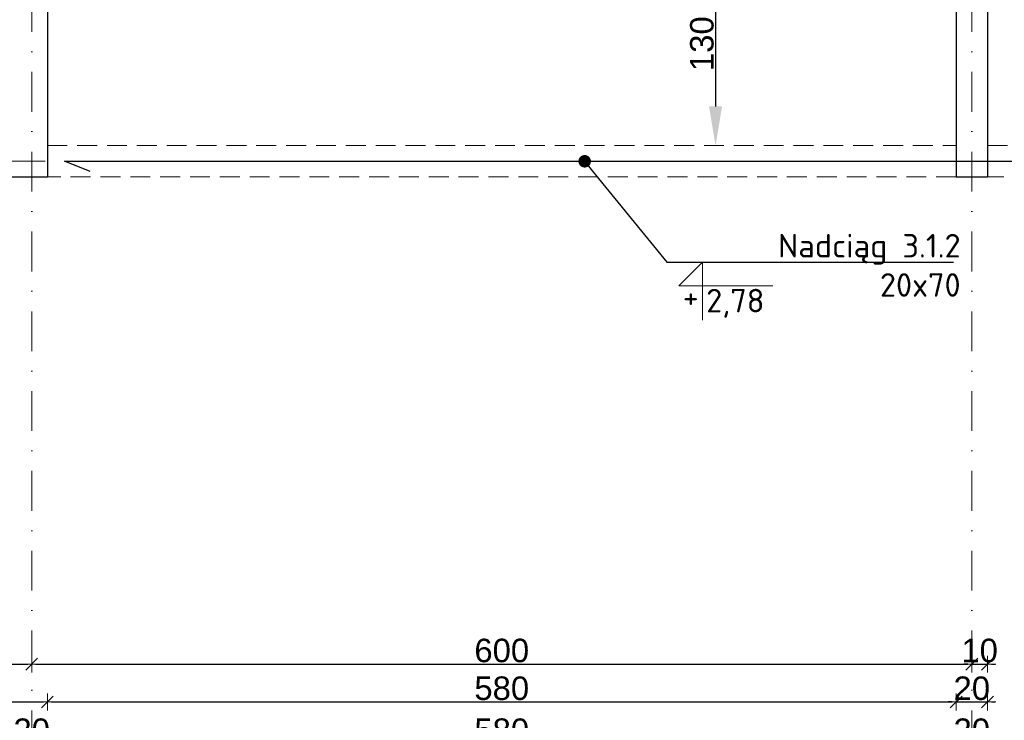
# Model space of a CAD drawing. Header units: millimetres. Extents: x -81893328 to 44149, y -26843406 to 95443303.
# Tile 88 of 100: x 29184 to 29812, y 8092 to 8539. Entities that reach past the tile are written whole.
import ezdxf
from ezdxf import colors
from ezdxf.entities.mleader import LeaderData, LeaderLine
from ezdxf.enums import TextEntityAlignment as Align
from ezdxf.math import Vec2, Vec3

# ---------------------------------------------------------------- set-up
doc = ezdxf.new("R2010")
doc.units = ezdxf.units.MM
doc.linetypes.add('DASHDOTX2', pattern=[50.8, 25.4, -12.7, 0, -12.7])
doc.linetypes.add('DASHED', pattern=[19.05, 12.7, -6.35])
for name, color, linetype, lineweight in [('aRMZ - osie', 2, 'DASHDOTX2', 5), ('aRMZ - wymiarowanie', 4, 'Continuous', 13), ('kRMZ - nadproża monolityczne', 1, 'DASHED', 5), ('kRMZ - podciągi opisy', 2, 'Continuous', 5), ('kRMZ - ściany nośne', 5, 'Continuous', 30)]:
    doc.layers.add(name, color=color, linetype=linetype, lineweight=lineweight)
doc.styles.add('1-100 2', font='arial.ttf', dxfattribs={"height": 15})
doc.styles.add('1-100 RM wymiar', font='isocpeur.ttf', dxfattribs={"height": 15})
doc.dimstyles.new('1-100', dxfattribs={"dimtxt": 15, "dimasz": 2.5, "dimexe": 1.25, "dimexo": 0.625, "dimgap": 1, "dimtad": 1, "dimdec": 0, "dimtxsty": '1-100 2', "dimblk": 'ZNACZKI', "dimcen": 2, "dimdle": 5, "dimse1": 1, "dimse2": 1, "dimclrd": 7, "dimclrt": 7, "dimadec": 0, "dimazin": 0, "dimtfac": 1, "dimtdec": 0, "dimtix": 1, "dimtmove": 1, "dimatfit": 3, "dimldrblk": 'ZNACZKI', "dimfxl": 1, "dimarcsym": 0})
doc.dimstyles.new('wymiarowanie prętów 1-100', dxfattribs={"dimtxt": 15, "dimasz": 25, "dimexe": 1.25, "dimexo": 0.625, "dimgap": 1, "dimtad": 1, "dimdec": 0, "dimtxsty": '1-100 2', "dimcen": 2, "dimdle": 5, "dimse1": 1, "dimse2": 1, "dimclrd": 7, "dimclrt": 7, "dimadec": 0, "dimazin": 0, "dimtfac": 1, "dimtdec": 0, "dimtix": 1, "dimtmove": 1, "dimatfit": 3, "dimldrblk": 'ZNACZKI', "dimfxl": 1, "dimarcsym": 0})

# ---------------------------------------------------------------- blocks, each defined once
blk = doc.blocks.new('ZNACZKI')
for p, q in [((0, 2.131), (0, -2.131)), ((1.507, 1.507), (-1.507, -1.507)), ((-2.131, 0), (2.131, 0))]:
    blk.add_line(p, q)
blk = doc.blocks.new('*D144')
at = {"layer": 'aRMZ - wymiarowanie', "color": 7, "lineweight": -2, "ltscale": 2, "transparency": 16777216}
blk.add_line((28593.94, 8128.22), (29188.94, 8128.22), dxfattribs=at)
at = {"layer": 'Defpoints', "color": 0, "ltscale": 2, "transparency": 16777216}
for p in [(28591.44, 8423.98), (29191.44, 8423.98), (29191.44, 8128.22)]:
    blk.add_point(p, dxfattribs=at)
at = {"layer": 'aRMZ - wymiarowanie', "color": 7, "lineweight": -2, "ltscale": 2, "transparency": 16777216, "xscale": 2.5, "yscale": 2.5, "zscale": 2.5, "rotation": 180}
blk.add_blockref('ZNACZKI', (28591.44, 8128.22), dxfattribs=at)
at = {"layer": 'aRMZ - wymiarowanie', "color": 7, "lineweight": -2, "ltscale": 2, "transparency": 16777216, "xscale": 2.5, "yscale": 2.5, "zscale": 2.5}
blk.add_blockref('ZNACZKI', (29191.44, 8128.22), dxfattribs=at)
at = {"layer": 'aRMZ - wymiarowanie', "color": 7, "ltscale": 2, "transparency": 16777216, "insert": (28891.44, 8136.88), "char_height": 15, "attachment_point": 5, "style": '1-100 2'}
blk.add_mtext('600', dxfattribs=at)
blk = doc.blocks.new('*D145')
at = {"layer": 'aRMZ - wymiarowanie', "color": 7, "lineweight": -2, "ltscale": 2, "transparency": 16777216}
blk.add_line((29193.94, 8128.22), (29788.94, 8128.22), dxfattribs=at)
at = {"layer": 'Defpoints', "color": 0, "ltscale": 2, "transparency": 16777216}
for p in [(29191.44, 8423.98), (29791.44, 8423.98), (29791.44, 8128.22)]:
    blk.add_point(p, dxfattribs=at)
at = {"layer": 'aRMZ - wymiarowanie', "color": 7, "lineweight": -2, "ltscale": 2, "transparency": 16777216, "xscale": 2.5, "yscale": 2.5, "zscale": 2.5, "rotation": 180}
blk.add_blockref('ZNACZKI', (29191.44, 8128.22), dxfattribs=at)
at = {"layer": 'aRMZ - wymiarowanie', "color": 7, "lineweight": -2, "ltscale": 2, "transparency": 16777216, "xscale": 2.5, "yscale": 2.5, "zscale": 2.5}
blk.add_blockref('ZNACZKI', (29791.44, 8128.22), dxfattribs=at)
at = {"layer": 'aRMZ - wymiarowanie', "color": 7, "ltscale": 2, "transparency": 16777216, "insert": (29491.44, 8136.88), "char_height": 15, "attachment_point": 5, "style": '1-100 2'}
blk.add_mtext('600', dxfattribs=at)
blk = doc.blocks.new('*D146')
at = {"layer": 'aRMZ - wymiarowanie', "color": 7, "lineweight": -2, "ltscale": 2, "transparency": 16777216}
for p, q in [((29788.94, 8128.22), (29786.44, 8128.22)), ((29791.44, 8128.22), (29801.44, 8128.22)), ((29803.94, 8128.22), (29806.44, 8128.22))]:
    blk.add_line(p, q, dxfattribs=at)
at = {"layer": 'Defpoints', "color": 0, "ltscale": 2, "transparency": 16777216}
for p in [(29801.44, 8438.98), (29791.44, 8423.98), (29801.44, 8128.22)]:
    blk.add_point(p, dxfattribs=at)
at = {"layer": 'aRMZ - wymiarowanie', "color": 7, "lineweight": -2, "ltscale": 2, "transparency": 16777216, "xscale": 2.5, "yscale": 2.5, "zscale": 2.5}
blk.add_blockref('ZNACZKI', (29791.44, 8128.22), dxfattribs=at)
at = {"layer": 'aRMZ - wymiarowanie', "color": 7, "lineweight": -2, "ltscale": 2, "transparency": 16777216, "xscale": 2.5, "yscale": 2.5, "zscale": 2.5, "rotation": 180}
blk.add_blockref('ZNACZKI', (29801.44, 8128.22), dxfattribs=at)
at = {"layer": 'aRMZ - wymiarowanie', "color": 7, "ltscale": 2, "transparency": 16777216, "insert": (29796.44, 8136.88), "char_height": 15, "attachment_point": 5, "style": '1-100 2'}
blk.add_mtext('10', dxfattribs=at)
blk = doc.blocks.new('*D147')
at = {"layer": 'aRMZ - wymiarowanie', "color": 7, "lineweight": -2, "ltscale": 2, "transparency": 16777216}
for p, q in [((30313.62, 8451.48), (30313.62, 8453.98)), ((30313.62, 8438.98), (30313.62, 8448.98)), ((30313.62, 8436.48), (30313.62, 8433.98))]:
    blk.add_line(p, q, dxfattribs=at)
at = {"layer": 'Defpoints', "color": 0, "ltscale": 2, "transparency": 16777216}
for p in [(29816.44, 8448.98), (30313.62, 8448.98), (29801.44, 8438.98)]:
    blk.add_point(p, dxfattribs=at)
at = {"layer": 'aRMZ - wymiarowanie', "color": 7, "lineweight": -2, "ltscale": 2, "transparency": 16777216, "xscale": 2.5, "yscale": 2.5, "zscale": 2.5}
for p, rotation in [((30313.62, 8448.98), 270), ((30313.62, 8438.98), 90)]:
    blk.add_blockref('ZNACZKI', p, dxfattribs=dict(at, rotation=rotation))
at = {"layer": 'aRMZ - wymiarowanie', "color": 7, "ltscale": 2, "transparency": 16777216, "insert": (30304.97, 8443.98), "char_height": 15, "attachment_point": 5, "rotation": 90, "style": '1-100 2'}
blk.add_mtext('10', dxfattribs=at)
blk = doc.blocks.new('*D139')
at = {"layer": 'aRMZ - wymiarowanie', "color": 7, "lineweight": -2, "ltscale": 2, "transparency": 16777216}
for p, q in [((30341.54, 8461.48), (30341.54, 8463.98)), ((30341.54, 8438.98), (30341.54, 8458.98)), ((30341.54, 8436.48), (30341.54, 8433.98))]:
    blk.add_line(p, q, dxfattribs=at)
at = {"layer": 'Defpoints', "color": 0, "ltscale": 2, "transparency": 16777216}
for p in [(29781.44, 8458.98), (30341.54, 8458.98), (29801.44, 8438.98)]:
    blk.add_point(p, dxfattribs=at)
at = {"layer": 'aRMZ - wymiarowanie', "color": 7, "lineweight": -2, "ltscale": 2, "transparency": 16777216, "xscale": 2.5, "yscale": 2.5, "zscale": 2.5}
for p, rotation in [((30341.54, 8458.98), 270), ((30341.54, 8438.98), 90)]:
    blk.add_blockref('ZNACZKI', p, dxfattribs=dict(at, rotation=rotation))
at = {"layer": 'aRMZ - wymiarowanie', "color": 7, "ltscale": 2, "transparency": 16777216, "insert": (30332.88, 8448.98), "char_height": 15, "attachment_point": 5, "rotation": 90, "style": '1-100 2'}
blk.add_mtext('20', dxfattribs=at)
blk = doc.blocks.new('*D140')
at = {"layer": 'aRMZ - wymiarowanie', "color": 7, "lineweight": -2, "ltscale": 2, "transparency": 16777216}
blk.add_line((30341.54, 8461.48), (30341.54, 8936.48), dxfattribs=at)
at = {"layer": 'Defpoints', "color": 0, "ltscale": 2, "transparency": 16777216}
for p in [(29781.44, 8938.98), (30341.54, 8938.98), (29781.44, 8458.98)]:
    blk.add_point(p, dxfattribs=at)
at = {"layer": 'aRMZ - wymiarowanie', "color": 7, "lineweight": -2, "ltscale": 2, "transparency": 16777216, "xscale": 2.5, "yscale": 2.5, "zscale": 2.5}
for p, rotation in [((30341.54, 8938.98), 90), ((30341.54, 8458.98), 270)]:
    blk.add_blockref('ZNACZKI', p, dxfattribs=dict(at, rotation=rotation))
at = {"layer": 'aRMZ - wymiarowanie', "color": 7, "ltscale": 2, "transparency": 16777216, "insert": (30332.88, 8698.98), "char_height": 15, "attachment_point": 5, "rotation": 90, "style": '1-100 2'}
blk.add_mtext('480', dxfattribs=at)
blk = doc.blocks.new('*D116')
at = {"layer": 'aRMZ - wymiarowanie', "color": 7, "lineweight": -2, "ltscale": 2, "transparency": 16777216}
blk.add_line((30372.23, 8956.48), (30372.23, 8441.48), dxfattribs=at)
at = {"layer": 'Defpoints', "color": 0, "ltscale": 2, "transparency": 16777216}
for p in [(29801.44, 8958.98), (29801.44, 8438.98), (30372.23, 8438.98)]:
    blk.add_point(p, dxfattribs=at)
at = {"layer": 'aRMZ - wymiarowanie', "color": 7, "lineweight": -2, "ltscale": 2, "transparency": 16777216, "xscale": 2.5, "yscale": 2.5, "zscale": 2.5}
for p, rotation in [((30372.23, 8958.98), 90), ((30372.23, 8438.98), 270)]:
    blk.add_blockref('ZNACZKI', p, dxfattribs=dict(at, rotation=rotation))
at = {"layer": 'aRMZ - wymiarowanie', "color": 7, "ltscale": 2, "transparency": 16777216, "insert": (30363.58, 8698.98), "char_height": 15, "attachment_point": 5, "rotation": 90, "style": '1-100 2'}
blk.add_mtext('520', dxfattribs=at)
blk = doc.blocks.new('*D128')
at = {"layer": 'aRMZ - wymiarowanie', "color": 7, "lineweight": -2, "ltscale": 2, "transparency": 16777216}
blk.add_line((28603.94, 8077.35), (29178.94, 8077.35), dxfattribs=at)
at = {"layer": 'Defpoints', "color": 0, "ltscale": 2, "transparency": 16777216}
for p in [(28601.44, 8458.98), (29181.44, 8458.98), (29181.44, 8077.35)]:
    blk.add_point(p, dxfattribs=at)
at = {"layer": 'aRMZ - wymiarowanie', "color": 7, "lineweight": -2, "ltscale": 2, "transparency": 16777216, "xscale": 2.5, "yscale": 2.5, "zscale": 2.5, "rotation": 180}
blk.add_blockref('ZNACZKI', (28601.44, 8077.35), dxfattribs=at)
at = {"layer": 'aRMZ - wymiarowanie', "color": 7, "lineweight": -2, "ltscale": 2, "transparency": 16777216, "xscale": 2.5, "yscale": 2.5, "zscale": 2.5}
blk.add_blockref('ZNACZKI', (29181.44, 8077.35), dxfattribs=at)
at = {"layer": 'aRMZ - wymiarowanie', "color": 7, "ltscale": 2, "transparency": 16777216, "insert": (28891.44, 8086), "char_height": 15, "attachment_point": 5, "style": '1-100 2'}
blk.add_mtext('580', dxfattribs=at)
blk = doc.blocks.new('*D129')
at = {"layer": 'aRMZ - wymiarowanie', "color": 7, "lineweight": -2, "ltscale": 2, "transparency": 16777216}
for p, q in [((29178.94, 8077.35), (29176.44, 8077.35)), ((29181.44, 8077.35), (29201.44, 8077.35)), ((29203.94, 8077.35), (29206.44, 8077.35))]:
    blk.add_line(p, q, dxfattribs=at)
at = {"layer": 'Defpoints', "color": 0, "ltscale": 2, "transparency": 16777216}
for p in [(29181.44, 8458.98), (29201.44, 8458.98), (29201.44, 8077.35)]:
    blk.add_point(p, dxfattribs=at)
at = {"layer": 'aRMZ - wymiarowanie', "color": 7, "lineweight": -2, "ltscale": 2, "transparency": 16777216, "xscale": 2.5, "yscale": 2.5, "zscale": 2.5}
blk.add_blockref('ZNACZKI', (29181.44, 8077.35), dxfattribs=at)
at = {"layer": 'aRMZ - wymiarowanie', "color": 7, "lineweight": -2, "ltscale": 2, "transparency": 16777216, "xscale": 2.5, "yscale": 2.5, "zscale": 2.5, "rotation": 180}
blk.add_blockref('ZNACZKI', (29201.44, 8077.35), dxfattribs=at)
at = {"layer": 'aRMZ - wymiarowanie', "color": 7, "ltscale": 2, "transparency": 16777216, "insert": (29191.44, 8086), "char_height": 15, "attachment_point": 5, "style": '1-100 2'}
blk.add_mtext('20', dxfattribs=at)
blk = doc.blocks.new('*D130')
at = {"layer": 'aRMZ - wymiarowanie', "color": 7, "lineweight": -2, "ltscale": 2, "transparency": 16777216}
blk.add_line((29203.94, 8077.35), (29778.94, 8077.35), dxfattribs=at)
at = {"layer": 'Defpoints', "color": 0, "ltscale": 2, "transparency": 16777216}
for p in [(29201.44, 8458.98), (29781.44, 8458.98), (29781.44, 8077.35)]:
    blk.add_point(p, dxfattribs=at)
at = {"layer": 'aRMZ - wymiarowanie', "color": 7, "lineweight": -2, "ltscale": 2, "transparency": 16777216, "xscale": 2.5, "yscale": 2.5, "zscale": 2.5, "rotation": 180}
blk.add_blockref('ZNACZKI', (29201.44, 8077.35), dxfattribs=at)
at = {"layer": 'aRMZ - wymiarowanie', "color": 7, "lineweight": -2, "ltscale": 2, "transparency": 16777216, "xscale": 2.5, "yscale": 2.5, "zscale": 2.5}
blk.add_blockref('ZNACZKI', (29781.44, 8077.35), dxfattribs=at)
at = {"layer": 'aRMZ - wymiarowanie', "color": 7, "ltscale": 2, "transparency": 16777216, "insert": (29491.44, 8086), "char_height": 15, "attachment_point": 5, "style": '1-100 2'}
blk.add_mtext('580', dxfattribs=at)
blk = doc.blocks.new('*D117')
at = {"layer": 'aRMZ - wymiarowanie', "color": 7, "lineweight": -2, "ltscale": 2, "transparency": 16777216}
for p, q in [((29778.94, 8077.35), (29776.44, 8077.35)), ((29781.44, 8077.35), (29801.44, 8077.35)), ((29803.94, 8077.35), (29806.44, 8077.35))]:
    blk.add_line(p, q, dxfattribs=at)
at = {"layer": 'Defpoints', "color": 0, "ltscale": 2, "transparency": 16777216}
for p in [(29781.44, 8458.98), (29801.44, 8438.98), (29801.44, 8077.35)]:
    blk.add_point(p, dxfattribs=at)
at = {"layer": 'aRMZ - wymiarowanie', "color": 7, "lineweight": -2, "ltscale": 2, "transparency": 16777216, "xscale": 2.5, "yscale": 2.5, "zscale": 2.5}
blk.add_blockref('ZNACZKI', (29781.44, 8077.35), dxfattribs=at)
at = {"layer": 'aRMZ - wymiarowanie', "color": 7, "lineweight": -2, "ltscale": 2, "transparency": 16777216, "xscale": 2.5, "yscale": 2.5, "zscale": 2.5, "rotation": 180}
blk.add_blockref('ZNACZKI', (29801.44, 8077.35), dxfattribs=at)
at = {"layer": 'aRMZ - wymiarowanie', "color": 7, "ltscale": 2, "transparency": 16777216, "insert": (29791.44, 8086), "char_height": 15, "attachment_point": 5, "style": '1-100 2'}
blk.add_mtext('20', dxfattribs=at)
blk = doc.blocks.new('*D118')
at = {"layer": 'aRMZ - wymiarowanie', "color": 7, "lineweight": -2, "ltscale": 2, "transparency": 16777216}
blk.add_line((27683.94, 8049.93), (29798.94, 8049.93), dxfattribs=at)
at = {"layer": 'Defpoints', "color": 0, "ltscale": 2, "transparency": 16777216}
for p in [(27681.44, 8438.98), (29801.44, 8438.98), (29801.44, 8049.93)]:
    blk.add_point(p, dxfattribs=at)
at = {"layer": 'aRMZ - wymiarowanie', "color": 7, "lineweight": -2, "ltscale": 2, "transparency": 16777216, "xscale": 2.5, "yscale": 2.5, "zscale": 2.5, "rotation": 180}
blk.add_blockref('ZNACZKI', (27681.44, 8049.93), dxfattribs=at)
at = {"layer": 'aRMZ - wymiarowanie', "color": 7, "lineweight": -2, "ltscale": 2, "transparency": 16777216, "xscale": 2.5, "yscale": 2.5, "zscale": 2.5}
blk.add_blockref('ZNACZKI', (29801.44, 8049.93), dxfattribs=at)
at = {"layer": 'aRMZ - wymiarowanie', "color": 7, "ltscale": 2, "transparency": 16777216, "insert": (28741.44, 8058.59), "char_height": 15, "attachment_point": 5, "style": '1-100 2'}
blk.add_mtext('2120', dxfattribs=at)
blk = doc.blocks.new('*D159')
at = {"layer": 'aRMZ - wymiarowanie', "color": 7, "lineweight": -2, "ltscale": 2, "transparency": 16777216}
blk.add_line((29003.94, 8104.12), (29198.94, 8104.12), dxfattribs=at)
at = {"layer": 'Defpoints', "color": 0, "ltscale": 2, "transparency": 16777216}
for p in [(29001.44, 8438.98), (29201.44, 8438.98), (29201.44, 8104.12)]:
    blk.add_point(p, dxfattribs=at)
at = {"layer": 'aRMZ - wymiarowanie', "color": 7, "lineweight": -2, "ltscale": 2, "transparency": 16777216, "xscale": 2.5, "yscale": 2.5, "zscale": 2.5, "rotation": 180}
blk.add_blockref('ZNACZKI', (29001.44, 8104.12), dxfattribs=at)
at = {"layer": 'aRMZ - wymiarowanie', "color": 7, "lineweight": -2, "ltscale": 2, "transparency": 16777216, "xscale": 2.5, "yscale": 2.5, "zscale": 2.5}
blk.add_blockref('ZNACZKI', (29201.44, 8104.12), dxfattribs=at)
at = {"layer": 'aRMZ - wymiarowanie', "color": 7, "ltscale": 2, "transparency": 16777216, "insert": (29101.44, 8112.78), "char_height": 15, "attachment_point": 5, "style": '1-100 2'}
blk.add_mtext('200', dxfattribs=at)
blk = doc.blocks.new('*D160')
at = {"layer": 'aRMZ - wymiarowanie', "color": 7, "lineweight": -2, "ltscale": 2, "transparency": 16777216}
blk.add_line((29203.94, 8104.12), (29778.94, 8104.12), dxfattribs=at)
at = {"layer": 'Defpoints', "color": 0, "ltscale": 2, "transparency": 16777216}
for p in [(29201.44, 8438.98), (29781.44, 8438.98), (29781.44, 8104.12)]:
    blk.add_point(p, dxfattribs=at)
at = {"layer": 'aRMZ - wymiarowanie', "color": 7, "lineweight": -2, "ltscale": 2, "transparency": 16777216, "xscale": 2.5, "yscale": 2.5, "zscale": 2.5, "rotation": 180}
blk.add_blockref('ZNACZKI', (29201.44, 8104.12), dxfattribs=at)
at = {"layer": 'aRMZ - wymiarowanie', "color": 7, "lineweight": -2, "ltscale": 2, "transparency": 16777216, "xscale": 2.5, "yscale": 2.5, "zscale": 2.5}
blk.add_blockref('ZNACZKI', (29781.44, 8104.12), dxfattribs=at)
at = {"layer": 'aRMZ - wymiarowanie', "color": 7, "ltscale": 2, "transparency": 16777216, "insert": (29491.44, 8112.78), "char_height": 15, "attachment_point": 5, "style": '1-100 2'}
blk.add_mtext('580', dxfattribs=at)
blk = doc.blocks.new('*D161')
at = {"layer": 'aRMZ - wymiarowanie', "color": 7, "lineweight": -2, "ltscale": 2, "transparency": 16777216}
for p, q in [((29778.94, 8104.12), (29776.44, 8104.12)), ((29781.44, 8104.12), (29801.44, 8104.12)), ((29803.94, 8104.12), (29806.44, 8104.12))]:
    blk.add_line(p, q, dxfattribs=at)
at = {"layer": 'Defpoints', "color": 0, "ltscale": 2, "transparency": 16777216}
for p in [(29781.44, 8438.98), (29801.44, 8438.98), (29801.44, 8104.12)]:
    blk.add_point(p, dxfattribs=at)
at = {"layer": 'aRMZ - wymiarowanie', "color": 7, "lineweight": -2, "ltscale": 2, "transparency": 16777216, "xscale": 2.5, "yscale": 2.5, "zscale": 2.5}
blk.add_blockref('ZNACZKI', (29781.44, 8104.12), dxfattribs=at)
at = {"layer": 'aRMZ - wymiarowanie', "color": 7, "lineweight": -2, "ltscale": 2, "transparency": 16777216, "xscale": 2.5, "yscale": 2.5, "zscale": 2.5, "rotation": 180}
blk.add_blockref('ZNACZKI', (29801.44, 8104.12), dxfattribs=at)
at = {"layer": 'aRMZ - wymiarowanie', "color": 7, "ltscale": 2, "transparency": 16777216, "insert": (29791.44, 8112.78), "char_height": 15, "attachment_point": 5, "style": '1-100 2'}
blk.add_mtext('20', dxfattribs=at)
blk = doc.blocks.new('*D171')
at = {"layer": 'aRMZ - wymiarowanie', "color": 7, "lineweight": -2, "ltscale": 2, "transparency": 16777216}
blk.add_line((30073.94, 8077.35), (29803.94, 8077.35), dxfattribs=at)
at = {"layer": 'Defpoints', "color": 0, "ltscale": 2, "transparency": 16777216}
for p in [(29801.44, 8438.98), (30076.44, 8438.98), (29801.44, 8077.35)]:
    blk.add_point(p, dxfattribs=at)
at = {"layer": 'aRMZ - wymiarowanie', "color": 7, "lineweight": -2, "ltscale": 2, "transparency": 16777216, "xscale": 2.5, "yscale": 2.5, "zscale": 2.5, "rotation": 180}
blk.add_blockref('ZNACZKI', (29801.44, 8077.35), dxfattribs=at)
at = {"layer": 'aRMZ - wymiarowanie', "color": 7, "lineweight": -2, "ltscale": 2, "transparency": 16777216, "xscale": 2.5, "yscale": 2.5, "zscale": 2.5}
blk.add_blockref('ZNACZKI', (30076.44, 8077.35), dxfattribs=at)
at = {"layer": 'aRMZ - wymiarowanie', "color": 7, "ltscale": 2, "transparency": 16777216, "insert": (29938.94, 8086), "char_height": 15, "attachment_point": 5, "style": '1-100 2'}
blk.add_mtext('275', dxfattribs=at)
blk = doc.blocks.new('_Dot')
at = {"color": 0, "linetype": 'ByBlock', "lineweight": -2}
blk.add_line((-0.5, 0), (-1, 0), dxfattribs=at)
at = {"color": 0, "linetype": 'ByBlock', "const_width": 0.5}
blk.add_lwpolyline([(-0.25, 0, 1), (0.25, 0, 1)], format="xyb", close=True, dxfattribs=at)
blk = doc.blocks.new('*U154')
at = {"color": 0, "lineweight": 5}
blk.add_lwpolyline([(0, -37), (0, 0), (-15, -15), (45, -15)], dxfattribs=at)
at = {"color": 0, "style": '1-100 RM wymiar'}
blk.add_attdef('symbol', text='', height=15, dxfattribs=at).set_placement((-7.5, -14.5), align=Align.MIDDLE_CENTER)
blk.add_attdef('wartość', text='', height=15, dxfattribs=at).set_placement((2.37, -12.5), align=Align.MIDDLE_LEFT)
blk = doc.blocks.new('*D1133')
at = {"layer": 'aRMZ - wymiarowanie', "color": 7, "lineweight": -2, "ltscale": 2, "transparency": 16777216}
blk.add_line((29627.89, 8563.98), (29627.89, 8483.98), dxfattribs=at)
at = {"layer": 'aRMZ - wymiarowanie', "color": 7, "ltscale": 2, "transparency": 16777216}
for points in [[(29623.72, 8563.98), (29632.05, 8563.98), (29627.89, 8588.98)], [(29623.72, 8483.98), (29632.05, 8483.98), (29627.89, 8458.98)]]:
    blk.add_solid(points, dxfattribs=at)
at = {"layer": 'Defpoints', "color": 0, "ltscale": 2, "transparency": 16777216}
for p in [(29632.11, 8588.98), (28974.98, 8458.98), (29627.89, 8458.98)]:
    blk.add_point(p, dxfattribs=at)
at = {"layer": 'aRMZ - wymiarowanie', "color": 7, "ltscale": 2, "transparency": 16777216, "insert": (29619.22, 8523.98), "char_height": 15, "attachment_point": 5, "rotation": 90, "style": '1-100 2'}
blk.add_mtext('130', dxfattribs=at)

msp = doc.modelspace()

# ---------------------------------------------------------------- linework, layer by layer
at = {"layer": 'aRMZ - osie'}
for p, q in [((29191.439, 9422.1665), (29191.439, 7879.2614)), ((29791.439, 9422.1665), (29791.439, 7879.2614)), ((27138.6771, 8448.9761), (30536.7437, 8448.9761))]:
    msp.add_line(p, q, dxfattribs=at)
at = {"layer": 'kRMZ - nadproża monolityczne'}
for points in [[(29201.439, 8458.9761), (29781.439, 8458.9761)], [(29801.439, 8458.9761), (30076.439, 8458.9761)], [(29781.439, 8438.9761), (29201.439, 8438.9761)], [(30078.6346, 8438.9761), (29801.439, 8438.9761)]]:
    msp.add_lwpolyline(points, dxfattribs=at)
at = {"layer": 'kRMZ - podciągi opisy', "lineweight": 30}
msp.add_lwpolyline([(29228.6564, 8442.4757), (29212.3865, 8448.9761), (30101.5906, 8448.9758), (30078.9649, 8454.6504)], dxfattribs=at)
at = {"layer": 'kRMZ - ściany nośne'}
for p, q in [((29801.439, 8958.9761), (29801.439, 8438.9761)), ((29201.439, 8938.9761), (29201.439, 8438.9761)), ((29781.439, 8938.9761), (29781.439, 8438.9761)), ((29801.439, 8938.9761), (29801.439, 8438.9761)), ((29201.439, 8458.9761), (29201.439, 8458.9761)), ((29001.439, 8438.9761), (29201.439, 8438.9761)), ((29781.439, 8438.9761), (29801.439, 8438.9761))]:
    msp.add_line(p, q, dxfattribs=at)

# ---------------------------------------------------------------- block references
at = {"layer": 'kRMZ - podciągi opisy'}
ref = msp.add_blockref('*U154', (29619.5564, 8384.6132), dxfattribs=at)
ref.add_attrib('symbol', '+', dxfattribs={"layer": '0', "color": 0, "height": 15, "style": '1-100 RM wymiar'}).set_placement((29612.0564, 8362.6132), align=Align.MIDDLE_CENTER)
ref.add_attrib('wartość', '2,78', dxfattribs={"layer": '0', "color": 0, "height": 15, "style": '1-100 RM wymiar'}).set_placement((29621.9271, 8360.1132), align=Align.MIDDLE_LEFT)

# ---------------------------------------------------------------- dimensions: what is measured, and where the dimension line sits
at = {"layer": 'aRMZ - wymiarowanie', "color": 1, "ltscale": 2}
for base, p1, p2, dimstyle, picture, middle in [((30372.2345, 8438.9761), (29801.439, 8958.9761), (29801.439, 8438.9761), '1-100', '*D116', (30363.5759, 8698.9761)), ((30341.5385, 8938.9761), (29781.439, 8458.9761), (29781.439, 8938.9761), '1-100', '*D140', (30332.8799, 8698.9761)), ((29627.8868, 8458.9761), (29632.1062, 8588.9806), (28974.9837, 8458.9761), 'wymiarowanie prętów 1-100', '*D1133', (29619.2231, 8523.9783)), ((30341.5385, 8458.9761), (29801.439, 8438.9761), (29781.439, 8458.9761), '1-100', '*D139', (30332.8799, 8448.9761)), ((30313.6236, 8448.9761), (29801.439, 8438.9761), (29816.439, 8448.9761), '1-100', '*D147', (30304.965, 8443.9761))]:
    dim = msp.add_linear_dim(base=base, p1=p1, p2=p2, angle=90, dimstyle=dimstyle, dxfattribs=at)
    dim.commit()
    dim.dimension.update_dxf_attribs({"geometry": picture, "text_midpoint": middle})
for base, p1, p2, picture, middle in [((29181.439, 8077.3464), (28601.439, 8458.9761), (29181.439, 8458.9761), '*D128', (28891.439, 8086.005)), ((29201.439, 8077.3464), (29181.439, 8458.9761), (29201.439, 8458.9761), '*D129', (29191.439, 8086.005)), ((29781.439, 8077.3464), (29201.439, 8458.9761), (29781.439, 8458.9761), '*D130', (29491.439, 8086.005)), ((29801.439, 8077.3464), (29781.439, 8458.9761), (29801.439, 8438.9761), '*D117', (29791.439, 8086.005)), ((29801.439, 8049.9317), (27681.439, 8438.9761), (29801.439, 8438.9761), '*D118', (28741.439, 8058.5903)), ((29201.439, 8104.1242), (29001.439, 8438.9761), (29201.439, 8438.9761), '*D159', (29101.439, 8112.7828)), ((29781.439, 8104.1242), (29201.439, 8438.9761), (29781.439, 8438.9761), '*D160', (29491.439, 8112.7828)), ((29801.439, 8104.1242), (29781.439, 8438.9761), (29801.439, 8438.9761), '*D161', (29791.439, 8112.7828)), ((29801.439, 8128.2193), (29791.439, 8423.9761), (29801.439, 8438.9761), '*D146', (29796.439, 8136.8779)), ((29801.439, 8077.3464), (30076.439, 8438.9818), (29801.439, 8438.9761), '*D171', (29938.939, 8086.005)), ((29191.439, 8128.2193), (28591.439, 8423.9761), (29191.439, 8423.9761), '*D144', (28891.439, 8136.8779)), ((29791.439, 8128.2193), (29191.439, 8423.9761), (29791.439, 8423.9761), '*D145', (29491.439, 8136.8779))]:
    dim = msp.add_linear_dim(base=base, p1=p1, p2=p2, dimstyle='1-100', dxfattribs=at)
    dim.commit()
    dim.dimension.update_dxf_attribs({"geometry": picture, "text_midpoint": middle})

# ---------------------------------------------------------------- leaders
at = {"layer": 'kRMZ - podciągi opisy'}
ml = msp.add_multileader_mtext('Standard', dxfattribs=at)
ml.set_content('       Nadciąg 3.1.2\\P20x70', color=256, style='1-100 RM wymiar')
ml.set_leader_properties()
ml.set_arrow_properties(name='DOT')
ml.build(insert=Vec2(0, 0))
ml.multileader.update_dxf_attribs({"text_left_attachment_type": 6, "text_right_attachment_type": 6, "arrow_head_size": 8})
ctx = ml.context
ctx.base_point, ctx.char_height, ctx.arrow_head_size, ctx.plane_origin = Vec3(29606.8061, 8384.6132), 15, 8, Vec3(29807.5768, 9022.4121)
ctx.left_attachment, ctx.right_attachment, ctx.text_align_type = 6, 6, 2
notes = []
notes.append((ctx, [(1, (1, 1, 0), (29596.8061, 8384.6132), (1, 0), 10, [(0, [(29544.3631, 8448.976)], 0, [])])]))
ctx.mtext.insert, ctx.mtext.alignment, ctx.mtext.flow_direction = Vec3(29784.3061, 8402.6132), 3, 5
for ctx, leaders in notes:
    for number, flags, end, landing, length, lines in leaders:
        leader = LeaderData()
        leader.index, (leader.has_last_leader_line, leader.has_dogleg_vector, leader.attachment_direction) = number, flags
        leader.last_leader_point, leader.dogleg_vector, leader.dogleg_length = Vec3(end), Vec3(landing), length
        for number, points, colour, breaks in lines:
            line = LeaderLine()
            line.index, line.vertices, line.color, line.breaks = number, Vec3.list(points), colors.encode_raw_color(colour), breaks
            leader.lines.append(line)
        ctx.leaders.append(leader)

doc.saveas('drawing.dxf')
